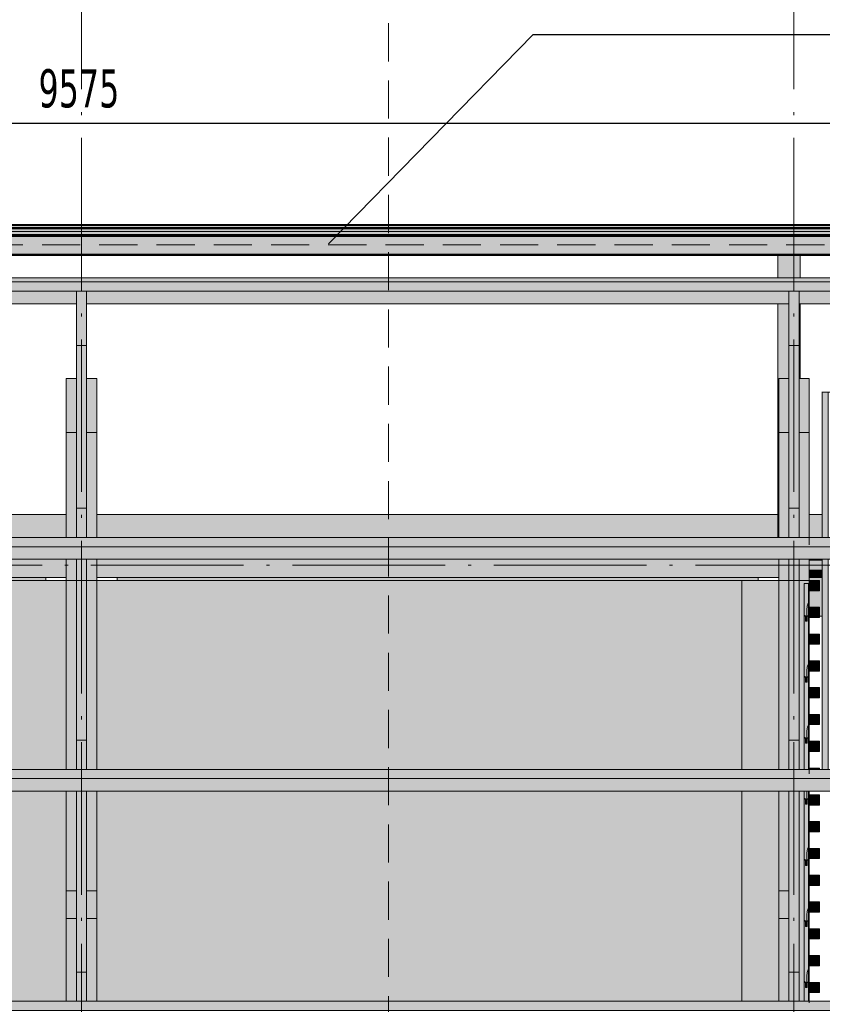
# Model space of a CAD drawing. Header units: millimetres. Extents: x 0 to 1517, y -116 to 725.
# Tile 126 of 256: x 1036 to 1088, y 120 to 185. Entities that reach past the tile are written whole.
import ezdxf

# ---------------------------------------------------------------- set-up
doc = ezdxf.new("R2010")
doc.units = ezdxf.units.MM
doc.linetypes.add('CADWORK_12', pattern=[3.75, 2.5, -1.25])
doc.linetypes.add('CADWORK_5', pattern=[13.2, 10, -1.5, 0.2, -1.5])
doc.layers.add('Ech.1_75', color=7, linetype='Continuous')
doc.styles.add('tahoma-z-r', font='txt', dxfattribs={"width": 0.704918})
doc.dimstyles.new('ISO-25', dxfattribs={"dimtxt": 2.5, "dimasz": 2.5, "dimexe": 1.25, "dimexo": 0.625, "dimtad": 1, "dimtxsty": 'Standard', "dimcen": 2.5, "dimadec": 0, "dimazin": 0, "dimtfac": 1, "dimtmove": 0, "dimatfit": 3, "dimfxl": 1, "dimarcsym": 0})

# ---------------------------------------------------------------- blocks, each defined once
blk = doc.blocks.new('cw-dimension-symbol2')
at = {"color": 0, "linetype": 'Continuous', "lineweight": -2}
for p, q in [((-1, 0), (1, 0)), ((-0.5, -0.5), (0.5, 0.5))]:
    blk.add_line(p, q, dxfattribs=at)
blk = doc.blocks.new('*D202')
at = {"layer": 'Defpoints', "color": 0}
for p in [(1103.364, 177.967), (975.698, 175.967), (1103.364, 175.967)]:
    blk.add_point(p, dxfattribs=at)
at = {"layer": 'Ech.1_75', "color": 0, "linetype": 'Continuous', "lineweight": -2}
for p, q in [((975.698, 175.967), (975.698, 178.567)), ((1103.364, 175.967), (1103.364, 178.567)), ((976.298, 177.967), (1102.764, 177.967))]:
    blk.add_line(p, q, dxfattribs=at)
at = {"layer": 'Ech.1_75', "color": 0, "lineweight": -2, "xscale": 0.6000000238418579, "yscale": 0.6000000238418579, "zscale": 0.6000000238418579, "rotation": 180}
blk.add_blockref('cw-dimension-symbol2', (975.698, 177.967), dxfattribs=at)
at = {"layer": 'Ech.1_75', "color": 0, "lineweight": -2, "xscale": 0.6000000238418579, "yscale": 0.6000000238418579, "zscale": 0.6000000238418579}
blk.add_blockref('cw-dimension-symbol2', (1103.364, 177.967), dxfattribs=at)
at = {"layer": 'Ech.1_75', "color": 7, "linetype": 'Continuous', "lineweight": 5, "insert": (1039.531, 180.217), "char_height": 2.5, "attachment_point": 5, "style": 'tahoma-z-r'}
blk.add_mtext('9575', dxfattribs=at)
blk = doc.blocks.new('cw-line-extremity4')
at = {"linetype": 'Continuous', "lineweight": 5}
h = blk.add_hatch(color=0, dxfattribs=at)
edge = h.paths.add_edge_path()
edge.add_arc((0, 0), 0.5, 0, 360)

msp = doc.modelspace()

# ---------------------------------------------------------------- hatches: boundary and pattern name
at = {"layer": 'Ech.1_75', "linetype": 'Continuous', "lineweight": 5, "true_color": 0xd7d7ea, "transparency": 33554687}
for points in [[(1103.364, 171.322), (975.698, 171.322), (975.698, 171.255), (1103.364, 171.255), (1103.364, 171.322)], [(1103.364, 171.255), (975.698, 171.255), (975.698, 171.113), (1103.364, 171.113), (1103.364, 171.255)], [(1103.364, 171.113), (975.698, 171.113), (975.698, 171.046), (1103.364, 171.046), (1103.364, 171.113)], [(975.698, 171.023), (1103.364, 171.023), (1103.364, 171.046), (975.698, 171.046), (975.698, 171.023)], [(1103.364, 171.023), (975.698, 171.023), (975.698, 170.851), (1103.364, 170.851), (1103.364, 171.023)], [(1103.364, 170.851), (975.698, 170.851), (975.698, 170.654), (1103.364, 170.654), (1103.364, 170.851)], [(1103.364, 170.654), (975.698, 170.654), (975.698, 170.588), (1103.364, 170.588), (1103.364, 170.654)], [(975.698, 170.535), (1103.364, 170.535), (1103.364, 170.588), (975.698, 170.588), (975.698, 170.535)], [(1103.364, 170.535), (975.698, 170.535), (975.698, 169.362), (1103.364, 169.362), (1103.364, 170.535)], [(1103.364, 169.362), (975.698, 169.362), (975.698, 169.308), (1103.364, 169.308), (1103.364, 169.362)], [(1103.364, 169.308), (975.698, 169.308), (975.698, 169.295), (1103.364, 169.295), (1103.364, 169.308)], [(1086.764, 169.295), (1085.298, 169.295), (1085.298, 167.824), (1086.764, 167.824), (1086.764, 169.295)], [(1085.298, 150.809), (1085.364, 150.809), (1085.364, 161.233), (1086.031, 161.233), (1086.031, 166.128), (1085.298, 166.128), (1085.298, 150.809)], [(1086.764, 166.128), (1086.698, 166.128), (1086.698, 161.233), (1086.764, 161.233), (1086.764, 166.128)]]:
    msp.add_hatch(color=254, dxfattribs=at).paths.add_polyline_path(points)
at = {"layer": 'Ech.1_75', "linetype": 'Continuous', "lineweight": 5, "true_color": 0xf7e0b3, "transparency": 33554687}
msp.add_hatch(color=254, dxfattribs=at).paths.add_polyline_path([(1103.364, 167.824), (976.071, 167.824), (976.071, 167.557), (1103.364, 167.557), (1103.364, 167.824)])
at = {"layer": 'Ech.1_75', "linetype": 'Continuous', "lineweight": 5, "true_color": 0xe0d1b3, "transparency": 33554687}
for points in [[(1103.071, 167.557), (976.364, 167.557), (976.364, 166.949), (1103.071, 166.949), (1103.071, 167.557)], [(993.364, 166.128), (1039.364, 166.128), (1039.364, 166.949), (993.364, 166.949), (993.364, 166.128)], [(1040.031, 166.128), (1086.031, 166.128), (1086.031, 166.949), (1040.031, 166.949), (1040.031, 166.128)], [(1086.698, 166.128), (1103.071, 166.128), (1103.071, 166.949), (1086.698, 166.949), (1086.698, 166.128)], [(1088.221, 150.809), (1088.608, 150.809), (1088.608, 160.322), (1088.221, 160.322), (1088.221, 150.809)], [(1103.071, 150.809), (976.364, 150.809), (976.364, 150.201), (1103.071, 150.201), (1103.071, 150.809)], [(1103.071, 150.201), (976.364, 150.201), (976.364, 149.38), (1103.071, 149.38), (1103.071, 150.201)], [(1088.221, 135.614), (1088.608, 135.614), (1088.608, 149.38), (1088.221, 149.38), (1088.221, 135.614)], [(1103.071, 135.614), (976.364, 135.614), (976.364, 135.006), (1103.071, 135.006), (1103.071, 135.614)], [(1103.071, 135.006), (976.364, 135.006), (976.364, 134.185), (1103.071, 134.185), (1103.071, 135.006)], [(1103.071, 120.419), (976.364, 120.419), (976.364, 119.811), (1103.071, 119.811), (1103.071, 120.419)]]:
    msp.add_hatch(color=254, dxfattribs=at).paths.add_polyline_path(points)
at = {"layer": 'Ech.1_75', "linetype": 'Continuous', "lineweight": 5, "true_color": 0xf7d1b3, "transparency": 33554687}
for points in [[(1040.031, 166.949), (1039.364, 166.949), (1039.364, 163.392), (1040.031, 163.392), (1040.031, 166.949)], [(1086.698, 166.949), (1086.031, 166.949), (1086.031, 163.392), (1086.698, 163.392), (1086.698, 166.949)], [(1040.031, 152.724), (1039.364, 152.724), (1039.364, 150.809), (1040.031, 150.809), (1040.031, 152.724)], [(1086.698, 152.724), (1086.031, 152.724), (1086.031, 150.809), (1086.698, 150.809), (1086.698, 152.724)], [(1039.364, 147.988), (1040.031, 147.988), (1040.031, 149.38), (1039.364, 149.38), (1039.364, 147.988)], [(1086.031, 147.988), (1086.698, 147.988), (1086.698, 149.38), (1086.031, 149.38), (1086.031, 147.988)], [(1040.031, 137.529), (1039.364, 137.529), (1039.364, 135.614), (1040.031, 135.614), (1040.031, 137.529)], [(1086.698, 137.529), (1086.031, 137.529), (1086.031, 135.614), (1086.698, 135.614), (1086.698, 137.529)], [(1040.031, 122.334), (1039.364, 122.334), (1039.364, 120.419), (1040.031, 120.419), (1040.031, 122.334)], [(1086.698, 122.334), (1086.031, 122.334), (1086.031, 120.419), (1086.698, 120.419), (1086.698, 122.334)]]:
    msp.add_hatch(color=254, dxfattribs=at).paths.add_polyline_path(points)
at = {"layer": 'Ech.1_75', "linetype": 'Continuous', "lineweight": 5, "true_color": 0xd4c4b3, "transparency": 33554687}
for points in [[(1040.031, 163.392), (1039.364, 163.392), (1039.364, 152.724), (1040.031, 152.724), (1040.031, 163.392)], [(1086.031, 152.724), (1086.698, 152.724), (1086.698, 163.392), (1086.031, 163.392), (1086.031, 152.724)], [(1039.364, 161.233), (1038.698, 161.233), (1038.698, 157.678), (1039.364, 157.678), (1039.364, 161.233)], [(1040.698, 161.233), (1040.031, 161.233), (1040.031, 157.678), (1040.698, 157.678), (1040.698, 161.233)], [(1085.364, 157.678), (1086.031, 157.678), (1086.031, 161.233), (1085.364, 161.233), (1085.364, 157.678)], [(1087.364, 161.233), (1086.698, 161.233), (1086.698, 157.678), (1087.364, 157.678), (1087.364, 161.233)], [(1038.698, 150.809), (1039.364, 150.809), (1039.364, 157.678), (1038.698, 157.678), (1038.698, 150.809)], [(1040.698, 157.678), (1040.031, 157.678), (1040.031, 150.809), (1040.698, 150.809), (1040.698, 157.678)], [(1085.364, 150.809), (1086.031, 150.809), (1086.031, 157.678), (1085.364, 157.678), (1085.364, 150.809)], [(1086.698, 150.809), (1087.364, 150.809), (1087.364, 157.678), (1086.698, 157.678), (1086.698, 150.809)], [(1088.221, 149.322), (1087.364, 149.322), (1087.364, 148.655), (1088.221, 148.655), (1088.221, 149.322)], [(1038.698, 135.614), (1039.364, 135.614), (1039.364, 147.988), (1038.698, 147.988), (1038.698, 135.614)], [(1040.031, 147.988), (1039.364, 147.988), (1039.364, 137.529), (1040.031, 137.529), (1040.031, 147.988)], [(1040.698, 147.988), (1040.031, 147.988), (1040.031, 135.614), (1040.698, 135.614), (1040.698, 147.988)], [(1085.364, 135.614), (1086.031, 135.614), (1086.031, 147.988), (1085.364, 147.988), (1085.364, 135.614)], [(1086.031, 137.529), (1086.698, 137.529), (1086.698, 147.988), (1086.031, 147.988), (1086.031, 137.529)], [(1087.031, 147.788), (1087.324, 147.788), (1087.324, 135.614), (1087.364, 135.614), (1087.364, 147.988), (1086.698, 147.988), (1086.698, 135.614), (1087.031, 135.614), (1087.031, 147.788)], [(1038.698, 127.648), (1039.364, 127.648), (1039.364, 134.185), (1038.698, 134.185), (1038.698, 127.648)], [(1040.031, 134.185), (1039.364, 134.185), (1039.364, 122.334), (1040.031, 122.334), (1040.031, 134.185)], [(1040.698, 134.185), (1040.031, 134.185), (1040.031, 127.648), (1040.698, 127.648), (1040.698, 134.185)], [(1085.364, 127.648), (1086.031, 127.648), (1086.031, 134.185), (1085.364, 134.185), (1085.364, 127.648)], [(1086.698, 134.185), (1086.031, 134.185), (1086.031, 122.334), (1086.698, 122.334), (1086.698, 134.185)], [(1086.698, 120.419), (1087.031, 120.419), (1087.031, 134.185), (1086.698, 134.185), (1086.698, 120.419)], [(1087.364, 134.185), (1087.324, 134.185), (1087.324, 120.419), (1087.364, 120.419), (1087.364, 134.185)]]:
    msp.add_hatch(color=9, dxfattribs=at).paths.add_polyline_path(points)
at = {"layer": 'Ech.1_75', "linetype": 'Continuous', "lineweight": 5, "true_color": 0xf3f3f3, "transparency": 33554687}
for points in [[(1038.698, 152.322), (994.031, 152.322), (994.031, 150.809), (1038.698, 150.809), (1038.698, 152.322)], [(1085.298, 150.809), (1085.298, 152.322), (1040.698, 152.322), (1040.698, 150.809), (1085.298, 150.809)], [(1088.221, 152.322), (1087.364, 152.322), (1087.364, 150.809), (1088.221, 150.809), (1088.221, 152.322)], [(1038.698, 147.988), (994.031, 147.988), (994.031, 135.614), (1038.698, 135.614), (1038.698, 147.988)], [(995.364, 147.988), (1037.364, 147.988), (1037.364, 148.188), (995.364, 148.188), (995.364, 147.988)], [(1040.698, 135.614), (1082.951, 135.614), (1082.951, 147.988), (1040.698, 147.988), (1040.698, 135.614)], [(1042.031, 147.988), (1084.031, 147.988), (1084.031, 148.188), (1042.031, 148.188), (1042.031, 147.988)], [(1088.031, 145.655), (1088.221, 145.655), (1088.221, 148.188), (1087.364, 148.188), (1087.364, 147.988), (1088.031, 147.988), (1088.031, 147.322), (1087.364, 147.322), (1087.364, 146.233), (1088.031, 146.233), (1088.031, 145.655)], [(994.031, 120.419), (1038.698, 120.419), (1038.698, 134.185), (994.031, 134.185), (994.031, 120.419)], [(1040.698, 120.419), (1082.951, 120.419), (1082.951, 134.185), (1040.698, 134.185), (1040.698, 120.419)]]:
    msp.add_hatch(color=7, dxfattribs=at).paths.add_polyline_path(points)
at = {"layer": 'Ech.1_75', "linetype": 'Continuous', "lineweight": 5, "true_color": 0xe3bbbb, "transparency": 33554687}
for points in [[(994.031, 148.188), (1038.698, 148.188), (1038.698, 149.38), (994.031, 149.38), (994.031, 148.188)], [(1040.698, 148.188), (1085.364, 148.188), (1085.364, 149.38), (1040.698, 149.38), (1040.698, 148.188)], [(1088.164, 149.38), (1087.364, 149.38), (1087.364, 149.322), (1088.164, 149.322), (1088.164, 149.38)], [(1087.364, 148.188), (1088.164, 148.188), (1088.164, 148.655), (1087.364, 148.655), (1087.364, 148.188)]]:
    msp.add_hatch(color=9, dxfattribs=at).paths.add_polyline_path(points)
at = {"layer": 'Ech.1_75', "linetype": 'Continuous', "lineweight": 5, "true_color": 0xe0c8b3, "transparency": 33554687}
for points in [[(1038.698, 147.988), (1039.364, 147.988), (1039.364, 149.38), (1038.698, 149.38), (1038.698, 147.988)], [(1040.698, 149.38), (1040.031, 149.38), (1040.031, 147.988), (1040.698, 147.988), (1040.698, 149.38)], [(1085.364, 147.988), (1086.031, 147.988), (1086.031, 149.38), (1085.364, 149.38), (1085.364, 147.988)], [(1086.698, 147.988), (1087.364, 147.988), (1087.364, 149.38), (1086.698, 149.38), (1086.698, 147.988)]]:
    msp.add_hatch(color=9, dxfattribs=at).paths.add_polyline_path(points)
at = {"layer": 'Ech.1_75', "linetype": 'Continuous', "lineweight": 5, "true_color": 0xe0d9d1, "transparency": 33554687}
for points in [[(1088.164, 149.322), (1088.221, 149.322), (1088.221, 149.38), (1088.164, 149.38), (1088.164, 149.322)], [(1088.164, 148.188), (1088.221, 148.188), (1088.221, 148.655), (1088.164, 148.655), (1088.164, 148.188)], [(1039.364, 127.648), (1038.698, 127.648), (1038.698, 125.849), (1039.364, 125.849), (1039.364, 127.648)], [(1040.698, 127.648), (1040.031, 127.648), (1040.031, 125.849), (1040.698, 125.849), (1040.698, 127.648)], [(1086.031, 127.648), (1085.364, 127.648), (1085.364, 125.849), (1086.031, 125.849), (1086.031, 127.648)], [(1038.698, 120.419), (1039.364, 120.419), (1039.364, 125.849), (1038.698, 125.849), (1038.698, 120.419)], [(1040.698, 125.849), (1040.031, 125.849), (1040.031, 120.419), (1040.698, 120.419), (1040.698, 125.849)], [(1085.364, 120.419), (1086.031, 120.419), (1086.031, 125.849), (1085.364, 125.849), (1085.364, 120.419)]]:
    msp.add_hatch(color=254, dxfattribs=at).paths.add_polyline_path(points)
at = {"layer": 'Ech.1_75', "linetype": 'Continuous', "lineweight": 5, "true_color": 0xb3b3b3, "transparency": 33554687}
for points in [[(1082.951, 135.614), (1085.364, 135.614), (1085.364, 147.988), (1082.951, 147.988), (1082.951, 135.614)], [(1082.951, 120.419), (1085.364, 120.419), (1085.364, 134.185), (1082.951, 134.185), (1082.951, 120.419)]]:
    msp.add_hatch(color=253, dxfattribs=at).paths.add_polyline_path(points)
at = {"layer": 'Ech.1_75', "linetype": 'Continuous', "lineweight": 5, "true_color": 0xeae1d7, "transparency": 33554687}
for points in [[(1087.324, 147.788), (1087.031, 147.788), (1087.031, 145.767), (1087.071, 145.678), (1087.138, 145.678), (1087.138, 145.352), (1087.218, 145.352), (1087.218, 146.144), (1087.218, 146.154), (1087.221, 146.224), (1087.231, 146.301), (1087.246, 146.373), (1087.268, 146.438), (1087.294, 146.493), (1087.324, 146.537), (1087.324, 147.788)], [(1087.224, 145.678), (1087.284, 145.678), (1087.324, 145.589), (1087.324, 146.537), (1087.294, 146.493), (1087.268, 146.438), (1087.246, 146.373), (1087.231, 146.301), (1087.221, 146.224), (1087.218, 146.154), (1087.218, 146.144), (1087.218, 145.322), (1087.224, 145.322), (1087.224, 145.678)], [(1087.031, 145.589), (1087.071, 145.678), (1087.031, 145.767), (1087.031, 145.589)], [(1087.224, 145.322), (1087.131, 145.322), (1087.131, 145.678), (1087.071, 145.678), (1087.031, 145.589), (1087.031, 141.767), (1087.071, 141.678), (1087.138, 141.678), (1087.138, 141.352), (1087.218, 141.352), (1087.218, 142.144), (1087.218, 142.154), (1087.221, 142.224), (1087.231, 142.301), (1087.246, 142.373), (1087.268, 142.438), (1087.294, 142.493), (1087.324, 142.537), (1087.324, 145.589), (1087.284, 145.678), (1087.224, 145.678), (1087.224, 145.322)], [(1087.138, 145.678), (1087.131, 145.678), (1087.131, 145.322), (1087.138, 145.322), (1087.138, 145.678)], [(1087.138, 145.322), (1087.218, 145.322), (1087.218, 145.352), (1087.138, 145.352), (1087.138, 145.322)], [(1087.224, 141.678), (1087.284, 141.678), (1087.324, 141.589), (1087.324, 142.537), (1087.294, 142.493), (1087.268, 142.438), (1087.246, 142.373), (1087.231, 142.301), (1087.221, 142.224), (1087.218, 142.154), (1087.218, 142.144), (1087.218, 141.322), (1087.224, 141.322), (1087.224, 141.678)], [(1087.031, 141.589), (1087.071, 141.678), (1087.031, 141.767), (1087.031, 141.589)], [(1087.224, 141.322), (1087.131, 141.322), (1087.131, 141.678), (1087.071, 141.678), (1087.031, 141.589), (1087.031, 137.767), (1087.071, 137.678), (1087.138, 137.678), (1087.138, 137.352), (1087.218, 137.352), (1087.218, 138.144), (1087.218, 138.154), (1087.221, 138.224), (1087.231, 138.301), (1087.246, 138.373), (1087.268, 138.438), (1087.294, 138.493), (1087.324, 138.537), (1087.324, 141.589), (1087.284, 141.678), (1087.224, 141.678), (1087.224, 141.322)], [(1087.138, 141.678), (1087.131, 141.678), (1087.131, 141.322), (1087.138, 141.322), (1087.138, 141.678)], [(1087.138, 141.322), (1087.218, 141.322), (1087.218, 141.352), (1087.138, 141.352), (1087.138, 141.322)], [(1087.224, 137.678), (1087.284, 137.678), (1087.324, 137.589), (1087.324, 138.537), (1087.294, 138.493), (1087.268, 138.438), (1087.246, 138.373), (1087.231, 138.301), (1087.221, 138.224), (1087.218, 138.154), (1087.218, 138.144), (1087.218, 137.322), (1087.224, 137.322), (1087.224, 137.678)], [(1087.031, 137.589), (1087.071, 137.678), (1087.031, 137.767), (1087.031, 137.589)], [(1087.224, 137.322), (1087.131, 137.322), (1087.131, 137.678), (1087.071, 137.678), (1087.031, 137.589), (1087.031, 135.614), (1087.324, 135.614), (1087.324, 137.589), (1087.284, 137.678), (1087.224, 137.678), (1087.224, 137.322)], [(1087.138, 137.678), (1087.131, 137.678), (1087.131, 137.322), (1087.138, 137.322), (1087.138, 137.678)], [(1087.138, 137.322), (1087.218, 137.322), (1087.218, 137.352), (1087.138, 137.352), (1087.138, 137.322)], [(1087.219, 134.185), (1087.031, 134.185), (1087.031, 133.767), (1087.071, 133.678), (1087.138, 133.678), (1087.138, 133.352), (1087.218, 133.352), (1087.218, 134.144), (1087.218, 134.154), (1087.219, 134.185)], [(1087.031, 133.589), (1087.071, 133.678), (1087.031, 133.767), (1087.031, 133.589)], [(1087.224, 133.322), (1087.131, 133.322), (1087.131, 133.678), (1087.071, 133.678), (1087.031, 133.589), (1087.031, 129.767), (1087.071, 129.678), (1087.138, 129.678), (1087.138, 129.352), (1087.218, 129.352), (1087.218, 130.144), (1087.218, 130.154), (1087.221, 130.224), (1087.231, 130.301), (1087.246, 130.373), (1087.268, 130.438), (1087.294, 130.493), (1087.324, 130.537), (1087.324, 133.589), (1087.284, 133.678), (1087.224, 133.678), (1087.224, 133.322)], [(1087.138, 133.678), (1087.131, 133.678), (1087.131, 133.322), (1087.138, 133.322), (1087.138, 133.678)], [(1087.324, 134.185), (1087.219, 134.185), (1087.218, 134.154), (1087.218, 134.144), (1087.218, 133.322), (1087.224, 133.322), (1087.224, 133.678), (1087.284, 133.678), (1087.324, 133.589), (1087.324, 134.185)], [(1087.138, 133.322), (1087.218, 133.322), (1087.218, 133.352), (1087.138, 133.352), (1087.138, 133.322)], [(1087.224, 129.678), (1087.284, 129.678), (1087.324, 129.589), (1087.324, 130.537), (1087.294, 130.493), (1087.268, 130.438), (1087.246, 130.373), (1087.231, 130.301), (1087.221, 130.224), (1087.218, 130.154), (1087.218, 130.144), (1087.218, 129.322), (1087.224, 129.322), (1087.224, 129.678)], [(1087.031, 129.589), (1087.071, 129.678), (1087.031, 129.767), (1087.031, 129.589)], [(1087.224, 129.322), (1087.131, 129.322), (1087.131, 129.678), (1087.071, 129.678), (1087.031, 129.589), (1087.031, 125.767), (1087.071, 125.678), (1087.138, 125.678), (1087.138, 125.352), (1087.218, 125.352), (1087.218, 126.144), (1087.218, 126.154), (1087.221, 126.224), (1087.231, 126.301), (1087.246, 126.373), (1087.268, 126.438), (1087.294, 126.493), (1087.324, 126.537), (1087.324, 129.589), (1087.284, 129.678), (1087.224, 129.678), (1087.224, 129.322)], [(1087.138, 129.678), (1087.131, 129.678), (1087.131, 129.322), (1087.138, 129.322), (1087.138, 129.678)], [(1087.138, 129.322), (1087.218, 129.322), (1087.218, 129.352), (1087.138, 129.352), (1087.138, 129.322)], [(1087.224, 125.678), (1087.284, 125.678), (1087.324, 125.589), (1087.324, 126.537), (1087.294, 126.493), (1087.268, 126.438), (1087.246, 126.373), (1087.231, 126.301), (1087.221, 126.224), (1087.218, 126.154), (1087.218, 126.144), (1087.218, 125.322), (1087.224, 125.322), (1087.224, 125.678)], [(1087.031, 125.589), (1087.071, 125.678), (1087.031, 125.767), (1087.031, 125.589)], [(1087.224, 125.322), (1087.131, 125.322), (1087.131, 125.678), (1087.071, 125.678), (1087.031, 125.589), (1087.031, 121.767), (1087.071, 121.678), (1087.138, 121.678), (1087.138, 121.352), (1087.218, 121.352), (1087.218, 122.144), (1087.218, 122.154), (1087.221, 122.224), (1087.231, 122.301), (1087.246, 122.373), (1087.268, 122.438), (1087.294, 122.493), (1087.324, 122.537), (1087.324, 125.589), (1087.284, 125.678), (1087.224, 125.678), (1087.224, 125.322)], [(1087.138, 125.678), (1087.131, 125.678), (1087.131, 125.322), (1087.138, 125.322), (1087.138, 125.678)], [(1087.138, 125.322), (1087.218, 125.322), (1087.218, 125.352), (1087.138, 125.352), (1087.138, 125.322)], [(1087.224, 121.678), (1087.284, 121.678), (1087.324, 121.589), (1087.324, 122.537), (1087.294, 122.493), (1087.268, 122.438), (1087.246, 122.373), (1087.231, 122.301), (1087.221, 122.224), (1087.218, 122.154), (1087.218, 122.144), (1087.218, 121.322), (1087.224, 121.322), (1087.224, 121.678)], [(1087.031, 121.589), (1087.071, 121.678), (1087.031, 121.767), (1087.031, 121.589)], [(1087.224, 121.322), (1087.131, 121.322), (1087.131, 121.678), (1087.071, 121.678), (1087.031, 121.589), (1087.031, 120.419), (1087.324, 120.419), (1087.324, 121.589), (1087.284, 121.678), (1087.224, 121.678), (1087.224, 121.322)], [(1087.138, 121.678), (1087.131, 121.678), (1087.131, 121.322), (1087.138, 121.322), (1087.138, 121.678)], [(1087.138, 121.322), (1087.218, 121.322), (1087.218, 121.352), (1087.138, 121.352), (1087.138, 121.322)]]:
    msp.add_hatch(color=254, dxfattribs=at).paths.add_polyline_path(points)
at = {"layer": 'Ech.1_75', "linetype": 'Continuous', "lineweight": 5, "true_color": 0xeaddd7, "transparency": 33554687}
for points in [[(1088.031, 147.988), (1087.364, 147.988), (1087.364, 147.322), (1088.031, 147.322), (1088.031, 147.988)], [(1088.031, 146.233), (1087.364, 146.233), (1087.364, 145.566), (1088.031, 145.566), (1088.031, 146.233)], [(1088.031, 144.477), (1087.364, 144.477), (1087.364, 143.811), (1088.031, 143.811), (1088.031, 144.477)], [(1088.031, 142.722), (1087.364, 142.722), (1087.364, 142.055), (1088.031, 142.055), (1088.031, 142.722)], [(1088.031, 140.966), (1087.364, 140.966), (1087.364, 140.3), (1088.031, 140.3), (1088.031, 140.966)], [(1088.031, 139.211), (1087.364, 139.211), (1087.364, 138.544), (1088.031, 138.544), (1088.031, 139.211)], [(1088.031, 137.455), (1087.364, 137.455), (1087.364, 136.788), (1088.031, 136.788), (1088.031, 137.455)], [(1087.364, 135.614), (1088.031, 135.614), (1088.031, 135.7), (1087.364, 135.7), (1087.364, 135.614)], [(1088.031, 133.944), (1087.364, 133.944), (1087.364, 133.277), (1088.031, 133.277), (1088.031, 133.944)], [(1088.031, 132.188), (1087.364, 132.188), (1087.364, 131.522), (1088.031, 131.522), (1088.031, 132.188)], [(1088.031, 130.433), (1087.364, 130.433), (1087.364, 129.766), (1088.031, 129.766), (1088.031, 130.433)], [(1088.031, 128.677), (1087.364, 128.677), (1087.364, 128.011), (1088.031, 128.011), (1088.031, 128.677)], [(1088.031, 126.922), (1087.364, 126.922), (1087.364, 126.255), (1088.031, 126.255), (1088.031, 126.922)], [(1088.031, 125.166), (1087.364, 125.166), (1087.364, 124.5), (1088.031, 124.5), (1088.031, 125.166)], [(1088.031, 123.411), (1087.364, 123.411), (1087.364, 122.744), (1088.031, 122.744), (1088.031, 123.411)], [(1088.031, 121.655), (1087.364, 121.655), (1087.364, 120.988), (1088.031, 120.988), (1088.031, 121.655)]]:
    msp.add_hatch(color=254, dxfattribs=at).paths.add_polyline_path(points)

# ---------------------------------------------------------------- linework, layer by layer
at = {"layer": 'Ech.1_75', "color": 7, "linetype": 'CADWORK_5', "lineweight": 5}
for points in [[(1039.698, -97.012), (1039.698, 215.655)], [(1086.364, -97.012), (1086.364, 215.655)], [(961.117, 148.988), (1125.707, 148.988)]]:
    msp.add_lwpolyline(points, dxfattribs=at)
at = {"layer": 'Ech.1_75', "color": 190, "linetype": 'CADWORK_12', "lineweight": 5}
msp.add_lwpolyline([(1059.799, -102.993), (1059.799, 198.735)], dxfattribs=at)
at = {"layer": 'Ech.1_75', "color": 7, "linetype": 'Continuous', "lineweight": 5}
for points in [[(1103.364, 171.322), (975.698, 171.322), (975.698, 171.255), (1103.364, 171.255), (1103.364, 171.322)], [(1103.364, 171.255), (975.698, 171.255), (975.698, 171.113), (1103.364, 171.113), (1103.364, 171.255)], [(1103.364, 171.113), (975.698, 171.113), (975.698, 171.046), (1103.364, 171.046), (1103.364, 171.113)], [(975.698, 171.023), (1103.364, 171.023), (1103.364, 171.046), (975.698, 171.046), (975.698, 171.023)], [(1103.364, 171.023), (975.698, 171.023), (975.698, 170.851), (1103.364, 170.851), (1103.364, 171.023)], [(1103.364, 170.851), (975.698, 170.851), (975.698, 170.654), (1103.364, 170.654), (1103.364, 170.851)], [(1103.364, 170.654), (975.698, 170.654), (975.698, 170.588), (1103.364, 170.588), (1103.364, 170.654)], [(975.698, 170.535), (1103.364, 170.535), (1103.364, 170.588), (975.698, 170.588), (975.698, 170.535)], [(1103.364, 170.535), (975.698, 170.535), (975.698, 169.362), (1103.364, 169.362), (1103.364, 170.535)], [(1103.364, 169.362), (975.698, 169.362), (975.698, 169.308), (1103.364, 169.308), (1103.364, 169.362)], [(1103.364, 169.308), (975.698, 169.308), (975.698, 169.295), (1103.364, 169.295), (1103.364, 169.308)], [(1086.764, 169.295), (1085.298, 169.295), (1085.298, 167.824), (1086.764, 167.824), (1086.764, 169.295)], [(1103.364, 167.824), (976.071, 167.824), (976.071, 167.557), (1103.364, 167.557), (1103.364, 167.824)], [(1103.071, 167.557), (976.364, 167.557), (976.364, 166.949), (1103.071, 166.949), (1103.071, 167.557)], [(993.364, 166.128), (1039.364, 166.128), (1039.364, 166.949), (993.364, 166.949), (993.364, 166.128)], [(1040.031, 166.949), (1039.364, 166.949), (1039.364, 163.392), (1040.031, 163.392), (1040.031, 166.949)], [(1040.031, 166.128), (1086.031, 166.128), (1086.031, 166.949), (1040.031, 166.949), (1040.031, 166.128)], [(1086.698, 166.949), (1086.031, 166.949), (1086.031, 163.392), (1086.698, 163.392), (1086.698, 166.949)], [(1086.698, 166.128), (1103.071, 166.128), (1103.071, 166.949), (1086.698, 166.949), (1086.698, 166.128)], [(1085.298, 150.809), (1085.364, 150.809), (1085.364, 161.233), (1086.031, 161.233), (1086.031, 166.128), (1085.298, 166.128), (1085.298, 150.809)], [(1086.764, 166.128), (1086.698, 166.128), (1086.698, 161.233), (1086.764, 161.233), (1086.764, 166.128)], [(1040.031, 163.392), (1039.364, 163.392), (1039.364, 152.724), (1040.031, 152.724), (1040.031, 163.392)], [(1086.031, 152.724), (1086.698, 152.724), (1086.698, 163.392), (1086.031, 163.392), (1086.031, 152.724)], [(1039.364, 161.233), (1038.698, 161.233), (1038.698, 157.678), (1039.364, 157.678), (1039.364, 161.233)], [(1040.698, 161.233), (1040.031, 161.233), (1040.031, 157.678), (1040.698, 157.678), (1040.698, 161.233)], [(1085.364, 157.678), (1086.031, 157.678), (1086.031, 161.233), (1085.364, 161.233), (1085.364, 157.678)], [(1087.364, 161.233), (1086.698, 161.233), (1086.698, 157.678), (1087.364, 157.678), (1087.364, 161.233)], [(1088.221, 150.809), (1088.608, 150.809), (1088.608, 160.322), (1088.221, 160.322), (1088.221, 150.809)], [(1038.698, 150.809), (1039.364, 150.809), (1039.364, 157.678), (1038.698, 157.678), (1038.698, 150.809)], [(1040.698, 157.678), (1040.031, 157.678), (1040.031, 150.809), (1040.698, 150.809), (1040.698, 157.678)], [(1085.364, 150.809), (1086.031, 150.809), (1086.031, 157.678), (1085.364, 157.678), (1085.364, 150.809)], [(1086.698, 150.809), (1087.364, 150.809), (1087.364, 157.678), (1086.698, 157.678), (1086.698, 150.809)], [(1038.698, 152.322), (994.031, 152.322), (994.031, 150.809), (1038.698, 150.809), (1038.698, 152.322)], [(1040.031, 152.724), (1039.364, 152.724), (1039.364, 150.809), (1040.031, 150.809), (1040.031, 152.724)], [(1085.298, 150.809), (1085.298, 152.322), (1040.698, 152.322), (1040.698, 150.809), (1085.298, 150.809)], [(1086.698, 152.724), (1086.031, 152.724), (1086.031, 150.809), (1086.698, 150.809), (1086.698, 152.724)], [(1088.221, 152.322), (1087.364, 152.322), (1087.364, 150.809), (1088.221, 150.809), (1088.221, 152.322)], [(1103.071, 150.809), (976.364, 150.809), (976.364, 150.201), (1103.071, 150.201), (1103.071, 150.809)], [(1103.071, 150.201), (976.364, 150.201), (976.364, 149.38), (1103.071, 149.38), (1103.071, 150.201)], [(994.031, 148.188), (1038.698, 148.188), (1038.698, 149.38), (994.031, 149.38), (994.031, 148.188)], [(1038.698, 147.988), (1039.364, 147.988), (1039.364, 149.38), (1038.698, 149.38), (1038.698, 147.988)], [(1039.364, 147.988), (1040.031, 147.988), (1040.031, 149.38), (1039.364, 149.38), (1039.364, 147.988)], [(1040.698, 149.38), (1040.031, 149.38), (1040.031, 147.988), (1040.698, 147.988), (1040.698, 149.38)], [(1040.698, 148.188), (1085.364, 148.188), (1085.364, 149.38), (1040.698, 149.38), (1040.698, 148.188)], [(1085.364, 147.988), (1086.031, 147.988), (1086.031, 149.38), (1085.364, 149.38), (1085.364, 147.988)], [(1086.031, 147.988), (1086.698, 147.988), (1086.698, 149.38), (1086.031, 149.38), (1086.031, 147.988)], [(1086.698, 147.988), (1087.364, 147.988), (1087.364, 149.38), (1086.698, 149.38), (1086.698, 147.988)], [(1088.164, 149.38), (1087.364, 149.38), (1087.364, 149.322), (1088.164, 149.322), (1088.164, 149.38)], [(1088.221, 149.322), (1087.364, 149.322), (1087.364, 148.655), (1088.221, 148.655), (1088.221, 149.322)], [(1088.164, 149.322), (1088.221, 149.322), (1088.221, 149.38), (1088.164, 149.38), (1088.164, 149.322)], [(1088.221, 135.614), (1088.608, 135.614), (1088.608, 149.38), (1088.221, 149.38), (1088.221, 135.614)], [(1087.364, 148.188), (1088.164, 148.188), (1088.164, 148.655), (1087.364, 148.655), (1087.364, 148.188)], [(1088.164, 148.188), (1088.221, 148.188), (1088.221, 148.655), (1088.164, 148.655), (1088.164, 148.188)], [(1038.698, 147.988), (994.031, 147.988), (994.031, 135.614), (1038.698, 135.614), (1038.698, 147.988)], [(995.364, 147.988), (1037.364, 147.988), (1037.364, 148.188), (995.364, 148.188), (995.364, 147.988)], [(1037.364, 147.988), (1038.698, 147.988), (1038.698, 148.188), (1037.364, 148.188), (1037.364, 147.988)], [(1038.698, 135.614), (1039.364, 135.614), (1039.364, 147.988), (1038.698, 147.988), (1038.698, 135.614)], [(1040.031, 147.988), (1039.364, 147.988), (1039.364, 137.529), (1040.031, 137.529), (1040.031, 147.988)], [(1040.698, 147.988), (1040.031, 147.988), (1040.031, 135.614), (1040.698, 135.614), (1040.698, 147.988)], [(1040.698, 147.988), (1042.031, 147.988), (1042.031, 148.188), (1040.698, 148.188), (1040.698, 147.988)], [(1040.698, 135.614), (1082.951, 135.614), (1082.951, 147.988), (1040.698, 147.988), (1040.698, 135.614)], [(1042.031, 147.988), (1084.031, 147.988), (1084.031, 148.188), (1042.031, 148.188), (1042.031, 147.988)], [(1082.951, 135.614), (1085.364, 135.614), (1085.364, 147.988), (1082.951, 147.988), (1082.951, 135.614)], [(1084.031, 147.988), (1085.364, 147.988), (1085.364, 148.188), (1084.031, 148.188), (1084.031, 147.988)], [(1085.364, 135.614), (1086.031, 135.614), (1086.031, 147.988), (1085.364, 147.988), (1085.364, 135.614)], [(1086.031, 137.529), (1086.698, 137.529), (1086.698, 147.988), (1086.031, 147.988), (1086.031, 137.529)], [(1087.031, 147.788), (1087.324, 147.788), (1087.324, 135.614), (1087.364, 135.614), (1087.364, 147.988), (1086.698, 147.988), (1086.698, 135.614), (1087.031, 135.614), (1087.031, 147.788)], [(1087.324, 147.788), (1087.031, 147.788), (1087.031, 145.767), (1087.071, 145.678), (1087.138, 145.678), (1087.138, 145.352), (1087.218, 145.352), (1087.218, 146.144), (1087.218, 146.154), (1087.221, 146.224), (1087.231, 146.301), (1087.246, 146.373), (1087.268, 146.438), (1087.294, 146.493), (1087.324, 146.537), (1087.324, 147.788)], [(1088.031, 145.655), (1088.221, 145.655), (1088.221, 148.188), (1087.364, 148.188), (1087.364, 147.988), (1088.031, 147.988), (1088.031, 147.322), (1087.364, 147.322), (1087.364, 146.233), (1088.031, 146.233), (1088.031, 145.655)], [(1088.031, 147.988), (1087.364, 147.988), (1087.364, 147.322), (1088.031, 147.322), (1088.031, 147.988)], [(1087.224, 145.678), (1087.284, 145.678), (1087.324, 145.589), (1087.324, 146.537), (1087.294, 146.493), (1087.268, 146.438), (1087.246, 146.373), (1087.231, 146.301), (1087.221, 146.224), (1087.218, 146.154), (1087.218, 146.144), (1087.218, 145.322), (1087.224, 145.322), (1087.224, 145.678)], [(1088.031, 146.233), (1087.364, 146.233), (1087.364, 145.566), (1088.031, 145.566), (1088.031, 146.233)], [(1087.031, 145.589), (1087.071, 145.678), (1087.031, 145.767), (1087.031, 145.589)], [(1087.224, 145.322), (1087.131, 145.322), (1087.131, 145.678), (1087.071, 145.678), (1087.031, 145.589), (1087.031, 141.767), (1087.071, 141.678), (1087.138, 141.678), (1087.138, 141.352), (1087.218, 141.352), (1087.218, 142.144), (1087.218, 142.154), (1087.221, 142.224), (1087.231, 142.301), (1087.246, 142.373), (1087.268, 142.438), (1087.294, 142.493), (1087.324, 142.537), (1087.324, 145.589), (1087.284, 145.678), (1087.224, 145.678), (1087.224, 145.322)], [(1087.138, 145.678), (1087.131, 145.678), (1087.131, 145.322), (1087.138, 145.322), (1087.138, 145.678)], [(1087.138, 145.322), (1087.218, 145.322), (1087.218, 145.352), (1087.138, 145.352), (1087.138, 145.322)], [(1088.031, 144.477), (1087.364, 144.477), (1087.364, 143.811), (1088.031, 143.811), (1088.031, 144.477)], [(1088.031, 142.722), (1087.364, 142.722), (1087.364, 142.055), (1088.031, 142.055), (1088.031, 142.722)], [(1087.224, 141.678), (1087.284, 141.678), (1087.324, 141.589), (1087.324, 142.537), (1087.294, 142.493), (1087.268, 142.438), (1087.246, 142.373), (1087.231, 142.301), (1087.221, 142.224), (1087.218, 142.154), (1087.218, 142.144), (1087.218, 141.322), (1087.224, 141.322), (1087.224, 141.678)], [(1087.031, 141.589), (1087.071, 141.678), (1087.031, 141.767), (1087.031, 141.589)], [(1087.224, 141.322), (1087.131, 141.322), (1087.131, 141.678), (1087.071, 141.678), (1087.031, 141.589), (1087.031, 137.767), (1087.071, 137.678), (1087.138, 137.678), (1087.138, 137.352), (1087.218, 137.352), (1087.218, 138.144), (1087.218, 138.154), (1087.221, 138.224), (1087.231, 138.301), (1087.246, 138.373), (1087.268, 138.438), (1087.294, 138.493), (1087.324, 138.537), (1087.324, 141.589), (1087.284, 141.678), (1087.224, 141.678), (1087.224, 141.322)], [(1087.138, 141.678), (1087.131, 141.678), (1087.131, 141.322), (1087.138, 141.322), (1087.138, 141.678)], [(1087.138, 141.322), (1087.218, 141.322), (1087.218, 141.352), (1087.138, 141.352), (1087.138, 141.322)], [(1088.031, 140.966), (1087.364, 140.966), (1087.364, 140.3), (1088.031, 140.3), (1088.031, 140.966)], [(1088.031, 139.211), (1087.364, 139.211), (1087.364, 138.544), (1088.031, 138.544), (1088.031, 139.211)], [(1087.224, 137.678), (1087.284, 137.678), (1087.324, 137.589), (1087.324, 138.537), (1087.294, 138.493), (1087.268, 138.438), (1087.246, 138.373), (1087.231, 138.301), (1087.221, 138.224), (1087.218, 138.154), (1087.218, 138.144), (1087.218, 137.322), (1087.224, 137.322), (1087.224, 137.678)], [(1040.031, 137.529), (1039.364, 137.529), (1039.364, 135.614), (1040.031, 135.614), (1040.031, 137.529)], [(1086.698, 137.529), (1086.031, 137.529), (1086.031, 135.614), (1086.698, 135.614), (1086.698, 137.529)], [(1087.031, 137.589), (1087.071, 137.678), (1087.031, 137.767), (1087.031, 137.589)], [(1087.224, 137.322), (1087.131, 137.322), (1087.131, 137.678), (1087.071, 137.678), (1087.031, 137.589), (1087.031, 135.614), (1087.324, 135.614), (1087.324, 137.589), (1087.284, 137.678), (1087.224, 137.678), (1087.224, 137.322)], [(1087.138, 137.678), (1087.131, 137.678), (1087.131, 137.322), (1087.138, 137.322), (1087.138, 137.678)], [(1088.031, 137.455), (1087.364, 137.455), (1087.364, 136.788), (1088.031, 136.788), (1088.031, 137.455)], [(1087.138, 137.322), (1087.218, 137.322), (1087.218, 137.352), (1087.138, 137.352), (1087.138, 137.322)], [(1103.071, 135.614), (976.364, 135.614), (976.364, 135.006), (1103.071, 135.006), (1103.071, 135.614)], [(1087.364, 135.614), (1088.031, 135.614), (1088.031, 135.7), (1087.364, 135.7), (1087.364, 135.614)], [(1103.071, 135.006), (976.364, 135.006), (976.364, 134.185), (1103.071, 134.185), (1103.071, 135.006)], [(994.031, 120.419), (1038.698, 120.419), (1038.698, 134.185), (994.031, 134.185), (994.031, 120.419)], [(1038.698, 127.648), (1039.364, 127.648), (1039.364, 134.185), (1038.698, 134.185), (1038.698, 127.648)], [(1040.031, 134.185), (1039.364, 134.185), (1039.364, 122.334), (1040.031, 122.334), (1040.031, 134.185)], [(1040.698, 134.185), (1040.031, 134.185), (1040.031, 127.648), (1040.698, 127.648), (1040.698, 134.185)], [(1040.698, 120.419), (1082.951, 120.419), (1082.951, 134.185), (1040.698, 134.185), (1040.698, 120.419)], [(1082.951, 120.419), (1085.364, 120.419), (1085.364, 134.185), (1082.951, 134.185), (1082.951, 120.419)], [(1085.364, 127.648), (1086.031, 127.648), (1086.031, 134.185), (1085.364, 134.185), (1085.364, 127.648)], [(1086.698, 134.185), (1086.031, 134.185), (1086.031, 122.334), (1086.698, 122.334), (1086.698, 134.185)], [(1086.698, 120.419), (1087.031, 120.419), (1087.031, 134.185), (1086.698, 134.185), (1086.698, 120.419)], [(1087.219, 134.185), (1087.031, 134.185), (1087.031, 133.767), (1087.071, 133.678), (1087.138, 133.678), (1087.138, 133.352), (1087.218, 133.352), (1087.218, 134.144), (1087.218, 134.154), (1087.219, 134.185)], [(1087.031, 133.589), (1087.071, 133.678), (1087.031, 133.767), (1087.031, 133.589)], [(1087.224, 133.322), (1087.131, 133.322), (1087.131, 133.678), (1087.071, 133.678), (1087.031, 133.589), (1087.031, 129.767), (1087.071, 129.678), (1087.138, 129.678), (1087.138, 129.352), (1087.218, 129.352), (1087.218, 130.144), (1087.218, 130.154), (1087.221, 130.224), (1087.231, 130.301), (1087.246, 130.373), (1087.268, 130.438), (1087.294, 130.493), (1087.324, 130.537), (1087.324, 133.589), (1087.284, 133.678), (1087.224, 133.678), (1087.224, 133.322)], [(1087.138, 133.678), (1087.131, 133.678), (1087.131, 133.322), (1087.138, 133.322), (1087.138, 133.678)], [(1087.324, 134.185), (1087.219, 134.185), (1087.218, 134.154), (1087.218, 134.144), (1087.218, 133.322), (1087.224, 133.322), (1087.224, 133.678), (1087.284, 133.678), (1087.324, 133.589), (1087.324, 134.185)], [(1087.364, 134.185), (1087.324, 134.185), (1087.324, 120.419), (1087.364, 120.419), (1087.364, 134.185)], [(1088.031, 133.944), (1087.364, 133.944), (1087.364, 133.277), (1088.031, 133.277), (1088.031, 133.944)], [(1087.138, 133.322), (1087.218, 133.322), (1087.218, 133.352), (1087.138, 133.352), (1087.138, 133.322)], [(1088.031, 132.188), (1087.364, 132.188), (1087.364, 131.522), (1088.031, 131.522), (1088.031, 132.188)], [(1087.224, 129.678), (1087.284, 129.678), (1087.324, 129.589), (1087.324, 130.537), (1087.294, 130.493), (1087.268, 130.438), (1087.246, 130.373), (1087.231, 130.301), (1087.221, 130.224), (1087.218, 130.154), (1087.218, 130.144), (1087.218, 129.322), (1087.224, 129.322), (1087.224, 129.678)], [(1088.031, 130.433), (1087.364, 130.433), (1087.364, 129.766), (1088.031, 129.766), (1088.031, 130.433)], [(1087.031, 129.589), (1087.071, 129.678), (1087.031, 129.767), (1087.031, 129.589)], [(1087.224, 129.322), (1087.131, 129.322), (1087.131, 129.678), (1087.071, 129.678), (1087.031, 129.589), (1087.031, 125.767), (1087.071, 125.678), (1087.138, 125.678), (1087.138, 125.352), (1087.218, 125.352), (1087.218, 126.144), (1087.218, 126.154), (1087.221, 126.224), (1087.231, 126.301), (1087.246, 126.373), (1087.268, 126.438), (1087.294, 126.493), (1087.324, 126.537), (1087.324, 129.589), (1087.284, 129.678), (1087.224, 129.678), (1087.224, 129.322)], [(1087.138, 129.678), (1087.131, 129.678), (1087.131, 129.322), (1087.138, 129.322), (1087.138, 129.678)], [(1087.138, 129.322), (1087.218, 129.322), (1087.218, 129.352), (1087.138, 129.352), (1087.138, 129.322)], [(1088.031, 128.677), (1087.364, 128.677), (1087.364, 128.011), (1088.031, 128.011), (1088.031, 128.677)], [(1039.364, 127.648), (1038.698, 127.648), (1038.698, 125.849), (1039.364, 125.849), (1039.364, 127.648)], [(1040.698, 127.648), (1040.031, 127.648), (1040.031, 125.849), (1040.698, 125.849), (1040.698, 127.648)], [(1086.031, 127.648), (1085.364, 127.648), (1085.364, 125.849), (1086.031, 125.849), (1086.031, 127.648)], [(1087.224, 125.678), (1087.284, 125.678), (1087.324, 125.589), (1087.324, 126.537), (1087.294, 126.493), (1087.268, 126.438), (1087.246, 126.373), (1087.231, 126.301), (1087.221, 126.224), (1087.218, 126.154), (1087.218, 126.144), (1087.218, 125.322), (1087.224, 125.322), (1087.224, 125.678)], [(1088.031, 126.922), (1087.364, 126.922), (1087.364, 126.255), (1088.031, 126.255), (1088.031, 126.922)], [(1038.698, 120.419), (1039.364, 120.419), (1039.364, 125.849), (1038.698, 125.849), (1038.698, 120.419)], [(1040.698, 125.849), (1040.031, 125.849), (1040.031, 120.419), (1040.698, 120.419), (1040.698, 125.849)], [(1085.364, 120.419), (1086.031, 120.419), (1086.031, 125.849), (1085.364, 125.849), (1085.364, 120.419)], [(1087.031, 125.589), (1087.071, 125.678), (1087.031, 125.767), (1087.031, 125.589)], [(1087.224, 125.322), (1087.131, 125.322), (1087.131, 125.678), (1087.071, 125.678), (1087.031, 125.589), (1087.031, 121.767), (1087.071, 121.678), (1087.138, 121.678), (1087.138, 121.352), (1087.218, 121.352), (1087.218, 122.144), (1087.218, 122.154), (1087.221, 122.224), (1087.231, 122.301), (1087.246, 122.373), (1087.268, 122.438), (1087.294, 122.493), (1087.324, 122.537), (1087.324, 125.589), (1087.284, 125.678), (1087.224, 125.678), (1087.224, 125.322)], [(1087.138, 125.678), (1087.131, 125.678), (1087.131, 125.322), (1087.138, 125.322), (1087.138, 125.678)], [(1087.138, 125.322), (1087.218, 125.322), (1087.218, 125.352), (1087.138, 125.352), (1087.138, 125.322)], [(1088.031, 125.166), (1087.364, 125.166), (1087.364, 124.5), (1088.031, 124.5), (1088.031, 125.166)], [(1088.031, 123.411), (1087.364, 123.411), (1087.364, 122.744), (1088.031, 122.744), (1088.031, 123.411)], [(1040.031, 122.334), (1039.364, 122.334), (1039.364, 120.419), (1040.031, 120.419), (1040.031, 122.334)], [(1086.698, 122.334), (1086.031, 122.334), (1086.031, 120.419), (1086.698, 120.419), (1086.698, 122.334)], [(1087.224, 121.678), (1087.284, 121.678), (1087.324, 121.589), (1087.324, 122.537), (1087.294, 122.493), (1087.268, 122.438), (1087.246, 122.373), (1087.231, 122.301), (1087.221, 122.224), (1087.218, 122.154), (1087.218, 122.144), (1087.218, 121.322), (1087.224, 121.322), (1087.224, 121.678)], [(1087.031, 121.589), (1087.071, 121.678), (1087.031, 121.767), (1087.031, 121.589)], [(1087.224, 121.322), (1087.131, 121.322), (1087.131, 121.678), (1087.071, 121.678), (1087.031, 121.589), (1087.031, 120.419), (1087.324, 120.419), (1087.324, 121.589), (1087.284, 121.678), (1087.224, 121.678), (1087.224, 121.322)], [(1087.138, 121.678), (1087.131, 121.678), (1087.131, 121.322), (1087.138, 121.322), (1087.138, 121.678)], [(1087.138, 121.322), (1087.218, 121.322), (1087.218, 121.352), (1087.138, 121.352), (1087.138, 121.322)], [(1088.031, 121.655), (1087.364, 121.655), (1087.364, 120.988), (1088.031, 120.988), (1088.031, 121.655)], [(1103.071, 120.419), (976.364, 120.419), (976.364, 119.811), (1103.071, 119.811), (1103.071, 120.419)]]:
    msp.add_lwpolyline(points, close=True, dxfattribs=at)
at = {"layer": 'Ech.1_75', "color": 5, "linetype": 'CADWORK_12', "lineweight": 5}
for points in [[(1103.364, 86.988), (1103.364, 169.988), (975.698, 169.988), (975.698, 86.988), (1103.364, 86.988)], [(1120.698, 160.322), (1087.364, 160.322), (1087.364, 26.988), (1120.698, 26.988), (1120.698, 160.322)]]:
    msp.add_lwpolyline(points, close=True, dxfattribs=at)

# ---------------------------------------------------------------- block references
at = {"layer": 'Ech.1_75', "color": 7, "lineweight": 5, "rotation": 45.64374571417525}
msp.add_blockref('cw-line-extremity4', (1055.884, 170.053), dxfattribs=at)

# ---------------------------------------------------------------- dimensions: what is measured, and where the dimension line sits
at = {"layer": 'Ech.1_75', "color": 7, "linetype": 'Continuous', "lineweight": 5}
dim = msp.add_linear_dim(base=(1103.364, 177.967), p1=(975.698, 175.967), p2=(1103.364, 175.967), angle=0, text='9575', dimstyle='ISO-25', override={"dimtxt": 2.5, "dimasz": 0.6, "dimexe": 0.6, "dimexo": 0, "dimgap": 0, "dimdec": 2, "dimlfac": 1, "dimtxsty": 'tahoma-z-r', "dimblk": 'cw-dimension-symbol2', "dimclrt": 7, "dimtmove": 2}, dxfattribs=at)
dim.commit()
dim.dimension.update_dxf_attribs({"geometry": '*D202', "text_midpoint": (1039.531, 180.217), "dimtype": 161})

# ---------------------------------------------------------------- leaders
at = {"layer": 'Ech.1_75', "color": 7, "linetype": 'Continuous', "lineweight": 5, "has_arrowhead": 0}
msp.add_leader([(1055.884, 170.053), (1069.286, 183.759), (1091.63, 183.759)], dimstyle='ISO-25', dxfattribs=at)

doc.saveas('drawing.dxf')
